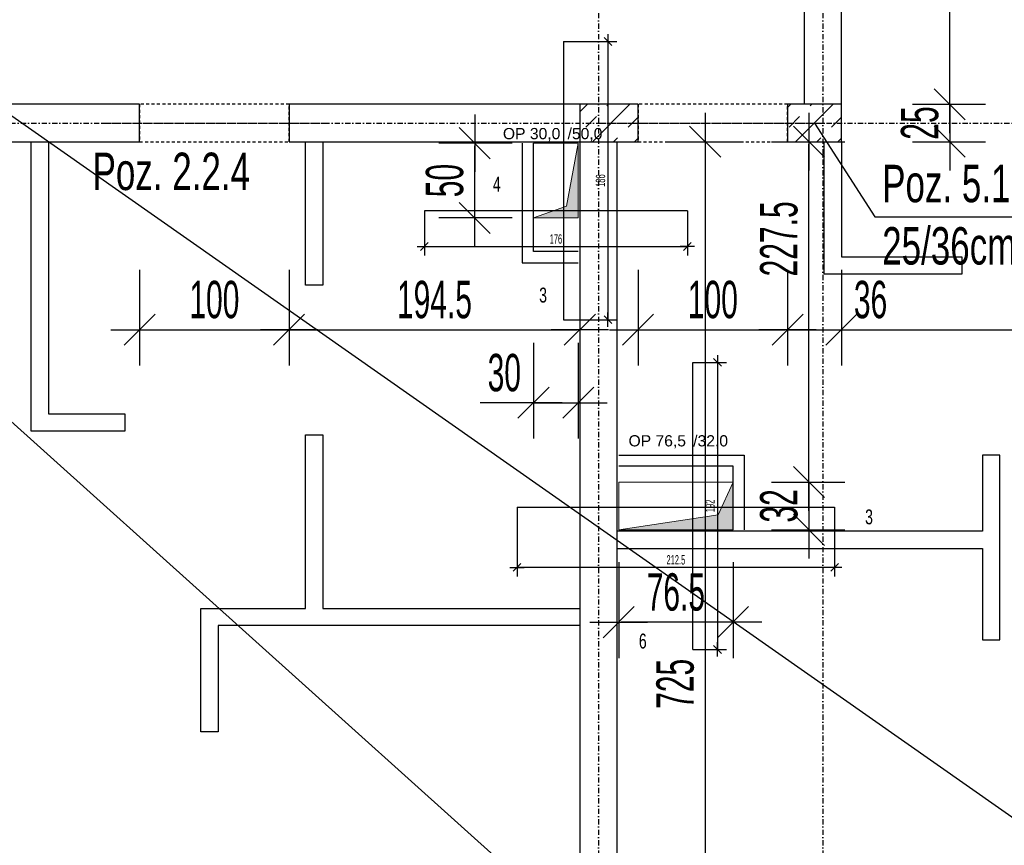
# Model space of a CAD drawing. Header units: millimetres. Extents: x 4959 to 18685, y -2779 to 1721.
# Tile 36 of 41: x 16785 to 17444, y -850 to -298. Entities that reach past the tile are written whole.
import ezdxf

# ---------------------------------------------------------------- set-up
doc = ezdxf.new("R2010")
doc.units = ezdxf.units.MM
doc.header["$LTSCALE"] = 10
doc.linetypes.add('MO', pattern=[0.7, 0.35, -0.17, 0.01, -0.17])
doc.linetypes.add('MP', pattern=[0.36, 0.2, -0.16])
for name, color, linetype in [('BA_szr', 1, 'Continuous'), ('BA_txs', 2, 'Continuous'), ('BA_wym', 1, 'Continuous'), ('BD_lpm', 1, 'MP'), ('BD_osm', 1, 'MO'), ('BD_wic', 1, 'Continuous'), ('BD_wig', 3, 'Continuous'), ('BZ_odn', 1, 'Continuous'), ('BZ_txs', 2, 'Continuous')]:
    doc.layers.add(name, color=color, linetype=linetype)
doc.layers.add('Nowe_A-Przebicia_Nr_pióra__1', color=7, linetype='Continuous', lineweight=13)
doc.layers.add('Nowe_A-Przebicia_Nr_pióra__102', color=7, linetype='Continuous', lineweight=5, true_color=0xcccccc)
doc.styles.add('BIKTS', font='bikromsw.shx', dxfattribs={"width": 0.8})
doc.styles.add('BIKWYM', font='bikromsw.shx', dxfattribs={"width": 0.6})
doc.styles.add('STYL_AUTOMATYCZNY_1', font='arial.ttf')
doc.dimstyles.new('BA_KR_100_cm', dxfattribs={"dimtxt": 25, "dimasz": 1.666667, "dimexe": 24, "dimexo": 0, "dimgap": 0, "dimtad": 0, "dimdec": 1, "dimrnd": 0.5, "dimzin": 9, "dimdsep": 46, "dimtxsty": 'BIKWYM', "dimblk": 'WYM-KR', "dimcen": 0, "dimdle": 20, "dimclrd": 256, "dimclre": 256, "dimclrt": 2, "dimadec": 0, "dimazin": 0, "dimtfac": 0.033333, "dimtdec": 1, "dimtmove": 0, "dimatfit": 3, "dimldrblk": 'WYM-KR', "dimfxl": 25, "dimfxlon": 1, "dimtvp": 0.8, "dimtolj": 1, "dimarcsym": 0})
doc.dimstyles.new('BA_KR_25_cm', dxfattribs={"dimscale": 0.25, "dimtxt": 25, "dimasz": 1.666667, "dimexe": 24, "dimexo": 0, "dimgap": 0, "dimtad": 0, "dimdec": 1, "dimrnd": 0.5, "dimzin": 9, "dimdsep": 46, "dimtxsty": 'BIKWYM', "dimblk": 'WYM-KR', "dimcen": 0, "dimdle": 20, "dimclrd": 256, "dimclre": 256, "dimclrt": 7, "dimadec": 0, "dimazin": 0, "dimtfac": 0.033333, "dimtdec": 1, "dimtmove": 0, "dimatfit": 3, "dimldrblk": 'WYM-KR', "dimfxl": 1, "dimtvp": 0.8, "dimtolj": 1, "dimarcsym": 0})
doc.dimstyles.new('BZ_ST_100_cm', dxfattribs={"dimtxt": 25, "dimasz": 1.666667, "dimexe": 24, "dimexo": 0, "dimgap": 0, "dimtad": 0, "dimdec": 1, "dimrnd": 0.5, "dimdsep": 46, "dimtxsty": 'BIKWYM', "dimblk": 'WYM-ST', "dimcen": 0, "dimdle": 20, "dimclrd": 256, "dimclre": 256, "dimclrt": 7, "dimadec": 0, "dimazin": 0, "dimtfac": 0.033333, "dimtdec": 1, "dimtix": 1, "dimtmove": 2, "dimatfit": 3, "dimldrblk": 'WYM-ST', "dimfxl": 25, "dimfxlon": 1, "dimtvp": 0.8, "dimtolj": 1, "dimtzin": 0, "dimarcsym": 0})

# ---------------------------------------------------------------- blocks, each defined once
blk = doc.blocks.new('WYM-ST')
blk.add_hatch(color=256).paths.add_polyline_path([(-13, 2.88), (0, 0), (-13, -2.88)])
blk.add_lwpolyline([(0, 0), (-13, 2.88), (-13, -2.88), (0, 0)])
blk = doc.blocks.new('WYM-KR')
at = {"color": 7, "linetype": 'ByBlock'}
blk.add_line((6.24, 6.24), (-6.24, -6.24), dxfattribs=at)
at = {"linetype": 'ByBlock'}
blk.add_line((11.52, 0), (-11.52, 0), dxfattribs=at)
blk = doc.blocks.new('*D420')
at = {"layer": 'BA_wym', "lineweight": -2}
for p, q in [((16865.46, -465.08), (16865.46, -529.08)), ((16965.46, -465.08), (16965.46, -529.08)), ((16867.13, -505.08), (16963.79, -505.08))]:
    blk.add_line(p, q, dxfattribs=at)
at = {"layer": 'Defpoints', "color": 0}
for p in [(16865.46, -379.39), (16965.46, -379.39), (16965.46, -505.08)]:
    blk.add_point(p, dxfattribs=at)
at = {"layer": 'BA_wym', "lineweight": -2, "xscale": 1.666666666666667, "yscale": 1.666666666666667, "zscale": 1.666666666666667, "rotation": 180}
blk.add_blockref('WYM-KR', (16865.46, -505.08), dxfattribs=at)
at = {"layer": 'BA_wym', "lineweight": -2, "xscale": 1.666666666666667, "yscale": 1.666666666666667, "zscale": 1.666666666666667}
blk.add_blockref('WYM-KR', (16965.46, -505.08), dxfattribs=at)
at = {"layer": 'BA_wym', "color": 2, "insert": (16915.46, -485.08), "char_height": 25, "attachment_point": 5, "style": 'BIKWYM'}
blk.add_mtext('\\A1;100', dxfattribs=at)
blk = doc.blocks.new('*D421')
at = {"layer": 'BA_wym', "lineweight": -2}
for p, q in [((16965.46, -465.08), (16965.46, -529.08)), ((17159.96, -465.08), (17159.96, -529.08)), ((16967.13, -505.08), (17158.29, -505.08))]:
    blk.add_line(p, q, dxfattribs=at)
at = {"layer": 'Defpoints', "color": 0}
for p in [(16965.46, -379.39), (17159.96, -379.39), (17159.96, -505.08)]:
    blk.add_point(p, dxfattribs=at)
at = {"layer": 'BA_wym', "lineweight": -2, "xscale": 1.666666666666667, "yscale": 1.666666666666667, "zscale": 1.666666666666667, "rotation": 180}
blk.add_blockref('WYM-KR', (16965.46, -505.08), dxfattribs=at)
at = {"layer": 'BA_wym', "lineweight": -2, "xscale": 1.666666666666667, "yscale": 1.666666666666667, "zscale": 1.666666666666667}
blk.add_blockref('WYM-KR', (17159.96, -505.08), dxfattribs=at)
at = {"layer": 'BA_wym', "color": 2, "insert": (17062.71, -485.08), "char_height": 25, "attachment_point": 5, "style": 'BIKWYM'}
blk.add_mtext('\\A1;194.5', dxfattribs=at)
blk = doc.blocks.new('*D422')
at = {"layer": 'BA_wym', "lineweight": -2}
for p, q in [((17198.96, -465.08), (17198.96, -529.08)), ((17298.96, -465.08), (17298.96, -529.08)), ((17200.63, -505.08), (17297.29, -505.08))]:
    blk.add_line(p, q, dxfattribs=at)
at = {"layer": 'Defpoints', "color": 0}
for p in [(17198.96, -379.39), (17298.96, -379.39), (17298.96, -505.08)]:
    blk.add_point(p, dxfattribs=at)
at = {"layer": 'BA_wym', "lineweight": -2, "xscale": 1.666666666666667, "yscale": 1.666666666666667, "zscale": 1.666666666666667, "rotation": 180}
blk.add_blockref('WYM-KR', (17198.96, -505.08), dxfattribs=at)
at = {"layer": 'BA_wym', "lineweight": -2, "xscale": 1.666666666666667, "yscale": 1.666666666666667, "zscale": 1.666666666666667}
blk.add_blockref('WYM-KR', (17298.96, -505.08), dxfattribs=at)
at = {"layer": 'BA_wym', "color": 2, "insert": (17248.96, -485.08), "char_height": 25, "attachment_point": 5, "style": 'BIKWYM'}
blk.add_mtext('\\A1;100', dxfattribs=at)
blk = doc.blocks.new('*D423')
at = {"layer": 'BA_wym', "lineweight": -2}
for p, q in [((17298.96, -465.08), (17298.96, -529.08)), ((17334.96, -465.08), (17334.96, -529.08)), ((17297.29, -505.08), (17295.63, -505.08)), ((17298.96, -505.08), (17334.96, -505.08)), ((17336.63, -505.08), (17370.67, -505.08))]:
    blk.add_line(p, q, dxfattribs=at)
at = {"layer": 'Defpoints', "color": 0}
for p in [(17298.96, -379.39), (17334.96, -379.39), (17334.96, -505.08)]:
    blk.add_point(p, dxfattribs=at)
at = {"layer": 'BA_wym', "lineweight": -2, "xscale": 1.666666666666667, "yscale": 1.666666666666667, "zscale": 1.666666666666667}
blk.add_blockref('WYM-KR', (17298.96, -505.08), dxfattribs=at)
at = {"layer": 'BA_wym', "lineweight": -2, "xscale": 1.666666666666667, "yscale": 1.666666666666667, "zscale": 1.666666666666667, "rotation": 180}
blk.add_blockref('WYM-KR', (17334.96, -505.08), dxfattribs=at)
at = {"layer": 'BA_wym', "color": 2, "insert": (17354.48, -485.08), "char_height": 25, "attachment_point": 5, "style": 'BIKWYM'}
blk.add_mtext('\\A1;36', dxfattribs=at)
blk = doc.blocks.new('*D424')
at = {"layer": 'BA_wym', "lineweight": -2}
for p, q in [((17334.96, -465.08), (17334.96, -529.08)), ((17849.96, -465.08), (17849.96, -529.08)), ((17336.63, -505.08), (17848.29, -505.08))]:
    blk.add_line(p, q, dxfattribs=at)
at = {"layer": 'Defpoints', "color": 0}
for p in [(17334.96, -379.39), (17849.96, -383.95), (17849.96, -505.08)]:
    blk.add_point(p, dxfattribs=at)
at = {"layer": 'BA_wym', "lineweight": -2, "xscale": 1.666666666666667, "yscale": 1.666666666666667, "zscale": 1.666666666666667, "rotation": 180}
blk.add_blockref('WYM-KR', (17334.96, -505.08), dxfattribs=at)
at = {"layer": 'BA_wym', "lineweight": -2, "xscale": 1.666666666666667, "yscale": 1.666666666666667, "zscale": 1.666666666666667}
blk.add_blockref('WYM-KR', (17849.96, -505.08), dxfattribs=at)
at = {"layer": 'BA_wym', "color": 2, "insert": (17566.75, -485.08), "char_height": 25, "attachment_point": 5, "style": 'BIKWYM'}
blk.add_mtext('\\A1;515', dxfattribs=at)
blk = doc.blocks.new('*D434')
at = {"layer": 'BA_wym', "lineweight": -2}
for p, q in [((17218.83, -379.39), (17267.83, -379.39)), ((17243.83, -381.05), (17243.83, -1102.72)), ((17218.83, -1104.39), (17267.83, -1104.39))]:
    blk.add_line(p, q, dxfattribs=at)
at = {"layer": 'Defpoints', "color": 0}
for p in [(17203.83, -379.39), (17203.83, -1104.39), (17243.83, -1104.39)]:
    blk.add_point(p, dxfattribs=at)
at = {"layer": 'BA_wym', "lineweight": -2, "xscale": 1.666666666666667, "yscale": 1.666666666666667, "zscale": 1.666666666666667}
for p, rotation in [((17243.83, -379.39), 90), ((17243.83, -1104.39), 270)]:
    blk.add_blockref('WYM-KR', p, dxfattribs=dict(at, rotation=rotation))
at = {"layer": 'BA_wym', "color": 2, "insert": (17223.83, -741.89), "char_height": 25, "attachment_point": 5, "rotation": 90, "style": 'BIKWYM'}
blk.add_mtext('\\A1;725', dxfattribs=at)
blk = doc.blocks.new('*D436')
at = {"layer": 'BA_wym', "lineweight": -2}
for p, q in [((17382.48, -169.39), (17431.48, -169.39)), ((17407.48, -352.72), (17407.48, -171.05)), ((17382.48, -354.39), (17431.48, -354.39))]:
    blk.add_line(p, q, dxfattribs=at)
at = {"layer": 'Defpoints', "color": 0}
for p in [(17334.96, -169.39), (17407.48, -169.39), (17334.96, -354.39)]:
    blk.add_point(p, dxfattribs=at)
at = {"layer": 'BA_wym', "lineweight": -2, "xscale": 1.666666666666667, "yscale": 1.666666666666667, "zscale": 1.666666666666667}
for p, rotation in [((17407.48, -169.39), 90), ((17407.48, -354.39), 270)]:
    blk.add_blockref('WYM-KR', p, dxfattribs=dict(at, rotation=rotation))
at = {"layer": 'BA_wym', "color": 2, "insert": (17387.48, -261.89), "char_height": 25, "attachment_point": 5, "rotation": 90, "style": 'BIKWYM'}
blk.add_mtext('\\A1;185', dxfattribs=at)
blk = doc.blocks.new('*D437')
at = {"layer": 'BA_wym', "lineweight": -2}
for p, q in [((17382.48, -354.39), (17431.48, -354.39)), ((17407.48, -352.72), (17407.48, -351.05)), ((17407.48, -354.39), (17407.48, -379.39)), ((17382.48, -379.39), (17431.48, -379.39)), ((17407.48, -381.05), (17407.48, -382.72))]:
    blk.add_line(p, q, dxfattribs=at)
at = {"layer": 'Defpoints', "color": 0}
for p in [(17334.96, -354.39), (17334.96, -379.39), (17407.48, -379.39)]:
    blk.add_point(p, dxfattribs=at)
at = {"layer": 'BA_wym', "lineweight": -2, "xscale": 1.666666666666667, "yscale": 1.666666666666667, "zscale": 1.666666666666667}
for p, rotation in [((17407.48, -354.39), 270), ((17407.48, -379.39), 90)]:
    blk.add_blockref('WYM-KR', p, dxfattribs=dict(at, rotation=rotation))
at = {"layer": 'BA_wym', "color": 2, "insert": (17387.48, -366.89), "char_height": 25, "attachment_point": 5, "rotation": 90, "style": 'BIKWYM'}
blk.add_mtext('\\A1;25', dxfattribs=at)
blk = doc.blocks.new('*D441')
at = {"layer": 'BA_wym', "lineweight": -2}
for p, q in [((17313.21, -605.27), (17313.21, -603.6)), ((17288.21, -606.94), (17337.21, -606.94)), ((17313.21, -606.94), (17313.21, -638.89)), ((17288.21, -638.89), (17337.21, -638.89)), ((17313.21, -640.55), (17313.21, -642.22))]:
    blk.add_line(p, q, dxfattribs=at)
at = {"layer": 'Defpoints', "color": 0}
for p in [(17262.46, -606.94), (17262.46, -638.89), (17313.21, -638.89)]:
    blk.add_point(p, dxfattribs=at)
at = {"layer": 'BA_wym', "lineweight": -2, "xscale": 1.666666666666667, "yscale": 1.666666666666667, "zscale": 1.666666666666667}
for p, rotation in [((17313.21, -606.94), 270), ((17313.21, -638.89), 90)]:
    blk.add_blockref('WYM-KR', p, dxfattribs=dict(at, rotation=rotation))
at = {"layer": 'BA_wym', "color": 2, "insert": (17293.21, -622.91), "char_height": 25, "attachment_point": 5, "rotation": 90, "style": 'BIKWYM'}
blk.add_mtext('\\A1;32', dxfattribs=at)
blk = doc.blocks.new('*D442')
at = {"layer": 'BA_wym', "lineweight": -2}
for p, q in [((17288.21, -379.39), (17337.21, -379.39)), ((17313.21, -605.27), (17313.21, -381.05)), ((17288.21, -606.94), (17337.21, -606.94))]:
    blk.add_line(p, q, dxfattribs=at)
at = {"layer": 'Defpoints', "color": 0}
for p in [(17273.21, -379.39), (17313.21, -379.39), (17262.46, -606.94)]:
    blk.add_point(p, dxfattribs=at)
at = {"layer": 'BA_wym', "lineweight": -2, "xscale": 1.666666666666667, "yscale": 1.666666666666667, "zscale": 1.666666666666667}
for p, rotation in [((17313.21, -379.39), 90), ((17313.21, -606.94), 270)]:
    blk.add_blockref('WYM-KR', p, dxfattribs=dict(at, rotation=rotation))
at = {"layer": 'BA_wym', "color": 2, "insert": (17293.21, -444.36), "char_height": 25, "attachment_point": 5, "rotation": 90, "style": 'BIKWYM'}
blk.add_mtext('\\A1;227.5', dxfattribs=at)
blk = doc.blocks.new('*D443')
at = {"layer": 'BA_wym', "lineweight": -2}
for p, q in [((17185.96, -660.61), (17185.96, -724.61)), ((17262.46, -660.61), (17262.46, -724.61)), ((17260.79, -700.61), (17187.63, -700.61))]:
    blk.add_line(p, q, dxfattribs=at)
at = {"layer": 'Defpoints', "color": 0}
for p in [(17185.96, -638.89), (17262.46, -638.89), (17185.96, -700.61)]:
    blk.add_point(p, dxfattribs=at)
at = {"layer": 'BA_wym', "lineweight": -2, "xscale": 1.666666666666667, "yscale": 1.666666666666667, "zscale": 1.666666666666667, "rotation": 180}
blk.add_blockref('WYM-KR', (17185.96, -700.61), dxfattribs=at)
at = {"layer": 'BA_wym', "lineweight": -2, "xscale": 1.666666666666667, "yscale": 1.666666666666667, "zscale": 1.666666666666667}
blk.add_blockref('WYM-KR', (17262.46, -700.61), dxfattribs=at)
at = {"layer": 'BA_wym', "color": 2, "insert": (17224.21, -680.61), "char_height": 25, "attachment_point": 5, "style": 'BIKWYM'}
blk.add_mtext('\\A1;76.5', dxfattribs=at)
blk = doc.blocks.new('*D446')
at = {"layer": 'BA_wym', "lineweight": -2}
for p, q in [((17128.96, -513.94), (17128.96, -577.94)), ((17158.96, -513.94), (17158.96, -577.94)), ((17127.29, -553.94), (17093.25, -553.94)), ((17128.96, -553.94), (17158.96, -553.94)), ((17160.63, -553.94), (17162.29, -553.94))]:
    blk.add_line(p, q, dxfattribs=at)
at = {"layer": 'Defpoints', "color": 0}
for p in [(17128.96, -430.39), (17158.96, -430.39), (17158.96, -553.94)]:
    blk.add_point(p, dxfattribs=at)
at = {"layer": 'BA_wym', "lineweight": -2, "xscale": 1.666666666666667, "yscale": 1.666666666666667, "zscale": 1.666666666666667}
blk.add_blockref('WYM-KR', (17128.96, -553.94), dxfattribs=at)
at = {"layer": 'BA_wym', "lineweight": -2, "xscale": 1.666666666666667, "yscale": 1.666666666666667, "zscale": 1.666666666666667, "rotation": 180}
blk.add_blockref('WYM-KR', (17158.96, -553.94), dxfattribs=at)
at = {"layer": 'BA_wym', "color": 2, "insert": (17109.44, -533.94), "char_height": 25, "attachment_point": 5, "style": 'BIKWYM'}
blk.add_mtext('\\A1;30', dxfattribs=at)
blk = doc.blocks.new('*D448')
at = {"layer": 'BA_wym', "lineweight": -2}
for p, q in [((17114.61, -380.39), (17065.61, -380.39)), ((17089.61, -428.72), (17089.61, -382.05)), ((17114.61, -430.39), (17065.61, -430.39))]:
    blk.add_line(p, q, dxfattribs=at)
at = {"layer": 'Defpoints', "color": 0}
for p in [(17089.61, -380.39), (17129.61, -380.39), (17129.61, -430.39)]:
    blk.add_point(p, dxfattribs=at)
at = {"layer": 'BA_wym', "lineweight": -2, "xscale": 1.666666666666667, "yscale": 1.666666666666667, "zscale": 1.666666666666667}
for p, rotation in [((17089.61, -380.39), 90), ((17089.61, -430.39), 270)]:
    blk.add_blockref('WYM-KR', p, dxfattribs=dict(at, rotation=rotation))
at = {"layer": 'BA_wym', "color": 2, "insert": (17069.61, -405.39), "char_height": 25, "attachment_point": 5, "rotation": 90, "style": 'BIKWYM'}
blk.add_mtext('\\A1;50', dxfattribs=at)
blk = doc.blocks.new('*D504')
at = {"layer": 'BD_wic', "lineweight": -2}
for p, q in [((17235.5, -526.94), (17258.08, -526.94)), ((17252.08, -527.35), (17252.08, -718.47)), ((17235.5, -718.89), (17258.08, -718.89))]:
    blk.add_line(p, q, dxfattribs=at)
at = {"layer": 'Defpoints', "color": 0}
for p in [(17235.5, -526.94), (17235.5, -718.89), (17252.08, -718.89)]:
    blk.add_point(p, dxfattribs=at)
at = {"layer": 'BD_wic', "lineweight": -2, "xscale": 0.4166666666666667, "yscale": 0.4166666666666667, "zscale": 0.4166666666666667}
for p, rotation in [((17252.08, -526.94), 90), ((17252.08, -718.89), 270)]:
    blk.add_blockref('WYM-KR', p, dxfattribs=dict(at, rotation=rotation))
at = {"layer": 'BD_wic', "color": 7, "insert": (17247.08, -622.91), "char_height": 6.25, "attachment_point": 5, "rotation": 90, "style": 'BIKWYM'}
blk.add_mtext('\\A1;192', dxfattribs=at)
blk = doc.blocks.new('*D505')
at = {"layer": 'BD_wic', "lineweight": -2}
for p, q in [((17117.96, -623.83), (17117.96, -670)), ((17330.46, -623.83), (17330.46, -670)), ((17330.04, -664), (17118.38, -664))]:
    blk.add_line(p, q, dxfattribs=at)
at = {"layer": 'Defpoints', "color": 0}
for p in [(17117.96, -623.83), (17330.46, -623.83), (17117.96, -664)]:
    blk.add_point(p, dxfattribs=at)
at = {"layer": 'BD_wic', "lineweight": -2, "xscale": 0.4166666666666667, "yscale": 0.4166666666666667, "zscale": 0.4166666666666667, "rotation": 180}
blk.add_blockref('WYM-KR', (17117.96, -664), dxfattribs=at)
at = {"layer": 'BD_wic', "lineweight": -2, "xscale": 0.4166666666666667, "yscale": 0.4166666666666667, "zscale": 0.4166666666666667}
blk.add_blockref('WYM-KR', (17330.46, -664), dxfattribs=at)
at = {"layer": 'BD_wic', "color": 7, "insert": (17224.21, -659), "char_height": 6.25, "attachment_point": 5, "style": 'BIKWYM'}
blk.add_mtext('\\A1;212.5', dxfattribs=at)
blk = doc.blocks.new('*D506')
at = {"layer": 'BD_wic', "lineweight": -2}
for p, q in [((17148.99, -312.39), (17184.8, -312.39)), ((17178.8, -312.8), (17178.8, -497.97)), ((17148.99, -498.39), (17184.8, -498.39))]:
    blk.add_line(p, q, dxfattribs=at)
at = {"layer": 'Defpoints', "color": 0}
for p in [(17148.99, -312.39), (17148.99, -498.39), (17178.8, -498.39)]:
    blk.add_point(p, dxfattribs=at)
at = {"layer": 'BD_wic', "lineweight": -2, "xscale": 0.4166666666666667, "yscale": 0.4166666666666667, "zscale": 0.4166666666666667}
for p, rotation in [((17178.8, -312.39), 90), ((17178.8, -498.39), 270)]:
    blk.add_blockref('WYM-KR', p, dxfattribs=dict(at, rotation=rotation))
at = {"layer": 'BD_wic', "color": 7, "insert": (17173.8, -405.39), "char_height": 6.25, "attachment_point": 5, "rotation": 90, "style": 'BIKWYM'}
blk.add_mtext('\\A1;186', dxfattribs=at)
blk = doc.blocks.new('*D507')
at = {"layer": 'BD_wic', "lineweight": -2}
for p, q in [((17055.96, -425.56), (17055.96, -455.48)), ((17231.96, -425.56), (17231.96, -455.48)), ((17056.38, -449.48), (17231.54, -449.48))]:
    blk.add_line(p, q, dxfattribs=at)
at = {"layer": 'Defpoints', "color": 0}
for p in [(17055.96, -425.56), (17231.96, -425.56), (17231.96, -449.48)]:
    blk.add_point(p, dxfattribs=at)
at = {"layer": 'BD_wic', "lineweight": -2, "xscale": 0.4166666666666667, "yscale": 0.4166666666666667, "zscale": 0.4166666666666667, "rotation": 180}
blk.add_blockref('WYM-KR', (17055.96, -449.48), dxfattribs=at)
at = {"layer": 'BD_wic', "lineweight": -2, "xscale": 0.4166666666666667, "yscale": 0.4166666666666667, "zscale": 0.4166666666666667}
blk.add_blockref('WYM-KR', (17231.96, -449.48), dxfattribs=at)
at = {"layer": 'BD_wic', "color": 7, "insert": (17143.96, -444.48), "char_height": 6.25, "attachment_point": 5, "style": 'BIKWYM'}
blk.add_mtext('\\A1;176', dxfattribs=at)

msp = doc.modelspace()

# ---------------------------------------------------------------- hatches: boundary and pattern name
at = {"layer": 'BA_szr'}
h = msp.add_hatch(dxfattribs=at)
h.set_pattern_fill('BIK_ZELBET', color=256, scale=100, angle=45, pattern_type=2)
h.set_pattern_definition([(45, (5546.184, -1423.24), (-14.142136, 14.142136), []), (45, (5539.113, -1416.168), (-14.142136, 14.142136), [10, -10])])
h.paths.add_polyline_path([(17159.96, -379.39), (17198.96, -379.39), (17198.96, -354.39), (17159.96, -354.39)])
h = msp.add_hatch(dxfattribs=at)
h.set_pattern_fill('BIK_ZELBET', color=256, scale=100, angle=45, pattern_type=2)
h.set_pattern_definition([(45, (5682.183, -1423.24), (-14.142136, 14.142136), []), (45, (5675.112, -1416.168), (-14.142136, 14.142136), [10, -10])])
h.paths.add_polyline_path([(17298.96, -379.39), (17334.96, -379.39), (17334.96, -354.39), (17298.96, -354.39)])
at = {"layer": 'Nowe_A-Przebicia_Nr_pióra__102', "linetype": 'Continuous', "lineweight": 5, "true_color": 0xcccccc}
for points in [[(17128.96, -430.39), (17158.96, -430.39), (17158.96, -380.39), (17151.14, -422.56)], [(17185.96, -638.89), (17262.46, -638.89), (17262.46, -606.94), (17252.47, -628.9)]]:
    msp.add_hatch(color=254, dxfattribs=at).paths.add_polyline_path(points)

# ---------------------------------------------------------------- linework, layer by layer
at = {"layer": 'BD_lpm'}
for points in [[(16865.46, -379.39), (16965.46, -379.39), (16965.46, -354.39), (16865.46, -354.39)], [(17198.96, -379.39), (17298.96, -379.39), (17298.96, -354.39), (17198.96, -354.39)]]:
    msp.add_lwpolyline(points, close=True, dxfattribs=at)
at = {"layer": 'BD_osm', "color": 5}
for p, q in [((16840.46, -366.89), (16990.46, -366.89)), ((17173.96, -366.89), (17323.96, -366.89))]:
    msp.add_line(p, q, dxfattribs=at)
at = {"layer": 'BD_osm'}
for points in [[(17172.46, 1106.61), (17172.46, -1765.84)], [(17322.46, 1106.61), (17322.46, -1765.84)], [(14909.96, -366.89), (18234.96, -366.89)]]:
    msp.add_lwpolyline(points, dxfattribs=at)
at = {"layer": 'BD_wic', "color": 5}
for p, q in [((18684.72, -2278.36), (14482.16, 1497.78)), ((17148.99, -312.39), (17148.99, -498.39)), ((17231.96, -425.56), (17055.96, -425.56)), ((17235.5, -718.89), (17235.5, -526.94)), ((17117.96, -623.83), (17330.46, -623.83))]:
    msp.add_line(p, q, dxfattribs=at)
at = {"layer": 'BD_wic'}
for points in [[(17874.96, -1129.39), (15269.96, 695.61)], [(16804.46, -379.39), (16804.46, -561.39), (16855.46, -561.39), (16855.46, -572.89), (16792.96, -572.89), (16792.96, -379.39)], [(16987.96, -379.39), (16987.96, -475.39), (16976.46, -475.39), (16976.46, -379.39)], [(17121.46, -380.39), (17121.46, -460.39), (17158.96, -460.39)], [(17158.96, -452.89), (17128.96, -452.89), (17128.96, -380.39)], [(17334.96, -379.39), (17334.96, -456.39), (17415.46, -456.39), (17415.46, -467.89), (17323.46, -467.89), (17323.46, -379.39)], [(17159.96, -702.89), (16917.96, -702.89), (16917.96, -773.89), (16906.46, -773.89), (16906.46, -691.39), (16976.46, -691.39), (16976.46, -575.39), (16987.96, -575.39), (16987.96, -691.39), (17159.96, -691.39)], [(17184.96, -651.39), (17429.46, -651.39), (17429.46, -712.39), (17440.96, -712.39), (17440.96, -588.89), (17429.46, -588.89), (17429.46, -639.89), (17184.96, -639.89)], [(17185.96, -588.89), (17269.96, -588.89), (17269.96, -638.89)], [(17262.46, -638.89), (17262.46, -596.39), (17185.96, -596.39)]]:
    msp.add_lwpolyline(points, dxfattribs=at)
at = {"layer": 'BD_wig'}
for points in [[(17849.96, -411.89), (17874.96, -411.89), (17874.96, -151.89), (17849.96, -151.89), (17849.96, -249.39), (17334.96, -249.39), (17334.96, -144.39), (17298.96, -144.39), (17298.96, -169.39), (17309.96, -169.39), (17309.96, -354.39), (17298.96, -354.39), (17298.96, -379.39), (17334.96, -379.39), (17334.96, -274.39), (17849.96, -274.39), (17849.96, -411.89)], [(16559.96, -1104.39), (16512.46, -1104.39), (16512.46, -1129.39), (16632.46, -1129.39), (16632.46, -1104.39), (16584.96, -1104.39), (16584.96, -379.39), (16865.46, -379.39), (16865.46, -354.39), (16279.46, -354.39), (16279.46, -379.39), (16559.96, -379.39), (16559.96, -1104.39)], [(17122.46, -1129.39), (17252.46, -1129.39), (17252.46, -1104.39), (17184.96, -1104.39), (17184.96, -379.39), (17198.96, -379.39), (17198.96, -354.39), (16965.46, -354.39), (16965.46, -379.39), (17159.96, -379.39), (17159.96, -1104.39), (17122.46, -1104.39), (17122.46, -1129.39)]]:
    msp.add_lwpolyline(points, dxfattribs=at)
for points in [[(17159.96, -379.39), (17198.96, -379.39), (17198.96, -354.39), (17159.96, -354.39)], [(17298.96, -379.39), (17334.96, -379.39), (17334.96, -354.39), (17298.96, -354.39)]]:
    msp.add_lwpolyline(points, close=True, dxfattribs=at)
at = {"layer": 'Nowe_A-Przebicia_Nr_pióra__1', "color": 7, "linetype": 'Continuous', "lineweight": 13}
for p, q in [((17158.96, -380.39), (17128.96, -380.39)), ((17128.96, -380.39), (17128.96, -430.39)), ((17151.14, -422.56), (17158.96, -380.39)), ((17158.96, -430.39), (17158.96, -380.39)), ((17128.96, -430.39), (17151.14, -422.56)), ((17128.96, -430.39), (17158.96, -430.39)), ((17262.46, -606.94), (17185.96, -606.94)), ((17185.96, -606.94), (17185.96, -638.89)), ((17252.47, -628.9), (17262.46, -606.94)), ((17262.46, -638.89), (17262.46, -606.94)), ((17185.96, -638.89), (17252.47, -628.9)), ((17185.96, -638.89), (17262.46, -638.89))]:
    msp.add_line(p, q, dxfattribs=at)

# ---------------------------------------------------------------- texts
at = {"layer": 'BA_txs', "style": 'BIKTS', "width": 0.7}
msp.add_text('Poz. 2.2.4', height=25, dxfattribs=at).set_placement((16833.97, -411.71))
at = {"layer": 'BZ_txs', "insert": (17362.24, -394.84), "char_height": 25, "width": 452.0462, "attachment_point": 1, "style": 'BIKTS'}
msp.add_mtext('{\\W0.7;Poz. 5.1 R-4\\P\\A1;25/36cm}', dxfattribs=at)
at = {"layer": 'BZ_txs', "color": 3, "char_height": 10, "width": 452.0462, "attachment_point": 1, "style": 'BIKTS'}
for s, insert in [('{\\W0.7;4}', (17101.78, -402.78)), ('{\\W0.7;3}', (17132.78, -476.95)), ('{\\W0.7;3}', (17350.85, -625.22)), ('{\\W0.7;6}', (17199.49, -708.27))]:
    msp.add_mtext(s, dxfattribs=dict(at, insert=insert))
at = {"layer": 'Nowe_A-Przebicia_Nr_pióra__1', "color": 7, "lineweight": 13, "style": 'STYL_AUTOMATYCZNY_1'}
for s, p in [('OP 30,0', (17108.5, -377.72)), (' /50,0', (17148.86, -377.72)), ('OP 76,5', (17192.55, -583.12)), (' /32,0', (17232.91, -583.12))]:
    msp.add_text(s, height=7.5, dxfattribs=at).set_placement(p)

# ---------------------------------------------------------------- dimensions: what is measured, and where the dimension line sits
at = {"layer": 'BA_wym'}
for base, p1, p2, picture, middle in [((17407.48, -169.39), (17334.96, -354.39), (17334.96, -169.39), '*D436', (17387.48, -261.89)), ((17089.61, -380.39), (17129.61, -430.39), (17129.61, -380.39), '*D448', (17069.61, -405.39)), ((17243.83, -1104.39), (17203.83, -379.39), (17203.83, -1104.39), '*D434', (17223.83, -741.89))]:
    dim = msp.add_linear_dim(base=base, p1=p1, p2=p2, angle=90, dimstyle='BA_KR_100_cm', override={"dimatfit": 1}, dxfattribs=at)
    dim.commit()
    dim.dimension.update_dxf_attribs({"geometry": picture, "text_midpoint": middle})
for base, p1, p2, picture, middle in [((17407.48, -379.39), (17334.96, -354.39), (17334.96, -379.39), '*D437', (17407.48, -366.89)), ((17313.2145, -379.3876), (17262.4597, -606.9361), (17273.2145, -379.3876), '*D442', (17313.2145, -444.3628)), ((17313.2145, -638.8871), (17262.4597, -606.9361), (17262.4597, -638.8871), '*D441', (17313.2145, -622.9116))]:
    dim = msp.add_linear_dim(base=base, p1=p1, p2=p2, angle=90, dimstyle='BA_KR_100_cm', override={"dimatfit": 1}, dxfattribs=at)
    dim.commit()
    dim.dimension.update_dxf_attribs({"geometry": picture, "text_midpoint": middle, "dimtype": 160})
for base, p1, p2, override, picture, middle in [((16965.46, -505.08), (16865.46, -379.39), (16965.46, -379.39), {"dimtmove": 1, "dimatfit": 1, "dimfxl": 40}, '*D420', (16915.46, -485.08)), ((17159.96, -505.08), (16965.46, -379.39), (17159.96, -379.39), {"dimtmove": 1, "dimatfit": 1, "dimfxl": 40}, '*D421', (17062.71, -485.08)), ((17298.96, -505.08), (17198.96, -379.39), (17298.96, -379.39), {"dimtmove": 1, "dimatfit": 1, "dimfxl": 40}, '*D422', (17248.96, -485.08)), ((17185.96, -700.61), (17262.46, -638.89), (17185.96, -638.89), {"dimatfit": 1, "dimfxl": 40}, '*D443', (17224.21, -680.61))]:
    dim = msp.add_linear_dim(base=base, p1=p1, p2=p2, dimstyle='BA_KR_100_cm', override=override, dxfattribs=at)
    dim.commit()
    dim.dimension.update_dxf_attribs({"geometry": picture, "text_midpoint": middle})
for base, p1, p2, override, picture, middle in [((17334.96, -505.08), (17298.96, -379.39), (17334.96, -379.39), {"dimtmove": 0, "dimatfit": 1, "dimfxl": 40}, '*D423', (17354.48, -505.08)), ((17849.96, -505.08), (17334.96, -379.39), (17849.96, -383.95), {"dimtmove": 1, "dimatfit": 1, "dimfxl": 40}, '*D424', (17566.75, -505.08)), ((17158.96, -553.94), (17128.96, -430.39), (17158.96, -430.39), {"dimatfit": 1, "dimfxl": 40}, '*D446', (17109.44, -553.94))]:
    dim = msp.add_linear_dim(base=base, p1=p1, p2=p2, dimstyle='BA_KR_100_cm', override=override, dxfattribs=at)
    dim.commit()
    dim.dimension.update_dxf_attribs({"geometry": picture, "text_midpoint": middle, "dimtype": 160})
at = {"layer": 'BD_wic', "color": 5}
for base, p1, p2, picture, middle in [((17178.8, -498.39), (17148.99, -312.39), (17148.99, -498.39), '*D506', (17173.8, -405.39)), ((17252.085, -718.8871), (17235.4962, -526.9361), (17235.4962, -718.8871), '*D504', (17247.085, -622.9116))]:
    dim = msp.add_linear_dim(base=base, p1=p1, p2=p2, angle=90, dimstyle='BA_KR_25_cm', dxfattribs=at)
    dim.commit()
    dim.dimension.update_dxf_attribs({"geometry": picture, "text_midpoint": middle})
for base, p1, p2, picture, middle in [((17231.96, -449.48), (17055.96, -425.56), (17231.96, -425.56), '*D507', (17143.96, -444.48)), ((17117.96, -664), (17330.46, -623.83), (17117.96, -623.83), '*D505', (17224.21, -659))]:
    dim = msp.add_linear_dim(base=base, p1=p1, p2=p2, dimstyle='BA_KR_25_cm', dxfattribs=at)
    dim.commit()
    dim.dimension.update_dxf_attribs({"geometry": picture, "text_midpoint": middle})

# ---------------------------------------------------------------- leaders
at = {"layer": 'BZ_odn', "has_arrowhead": 0}
msp.add_leader([(17316.96, -366.89), (17357.38, -429.64), (17543.76, -429.64)], dimstyle='BZ_ST_100_cm', dxfattribs=at)

doc.saveas('drawing.dxf')
